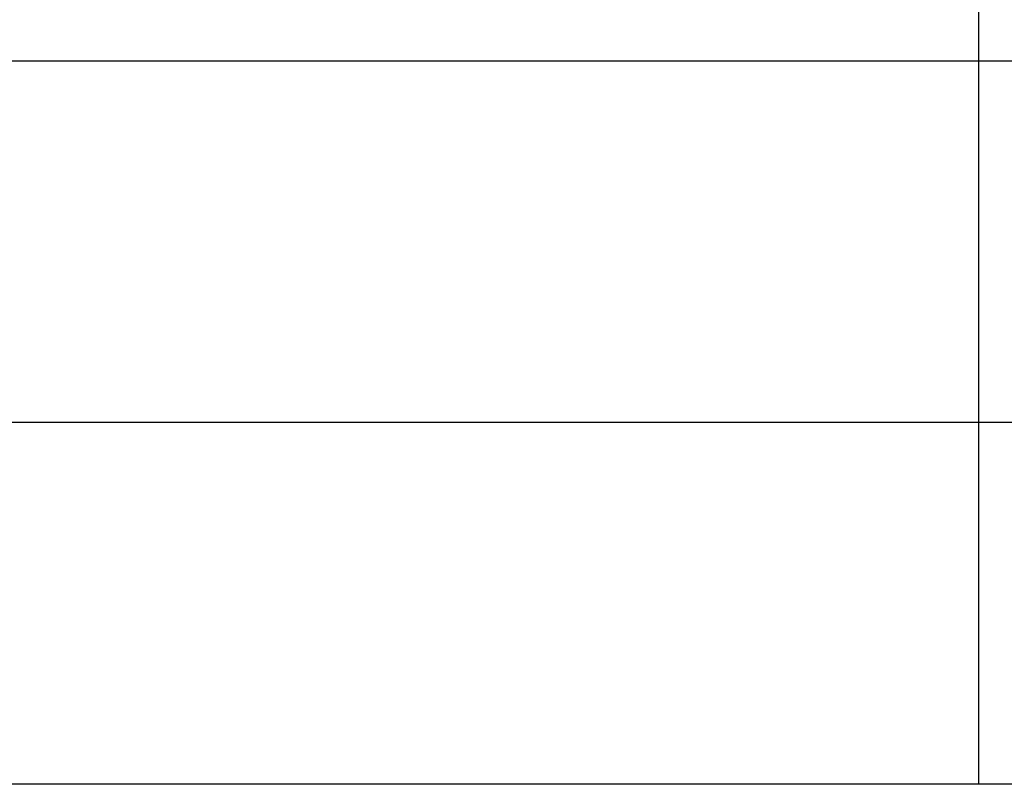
# Model space of a CAD drawing. Header units: millimetres. Extents: x 0 to 5600, y -1552 to 3960.
# Tile 15 of 199: x 2404 to 2464, y 701 to 747. Entities that reach past the tile are written whole.
import ezdxf

# ---------------------------------------------------------------- set-up
doc = ezdxf.new("R2010")
doc.units = ezdxf.units.MM
doc.header["$LTSCALE"] = 308
doc.layers.get('0').update_dxf_attribs({"linetype": 'CONTINUOUS'})
doc.layers.add('06___PRT_ALL_SURFS', color=7, linetype='CONTINUOUS')

msp = doc.modelspace()

# ---------------------------------------------------------------- linework, layer by layer
at = {"color": 7, "linetype": 'Continuous'}
for p, q in [((2188.832, 744.873), (3188.832, 744.873)), ((3188.832, 722.873), (2188.832, 722.873)), ((3188.832, 700.873), (2188.832, 700.873))]:
    msp.add_line(p, q, dxfattribs=at)
at = {"layer": '06___PRT_ALL_SURFS', "color": 7, "linetype": 'Continuous'}
msp.add_line((2462.582, 700.873), (2462.582, 1129.873), dxfattribs=at)
at = {"layer": '06___PRT_ALL_SURFS', "color": 6, "linetype": 'Continuous'}
msp.add_line((2487.582, 700.873), (2462.582, 700.873), dxfattribs=at)

doc.saveas('drawing.dxf')
